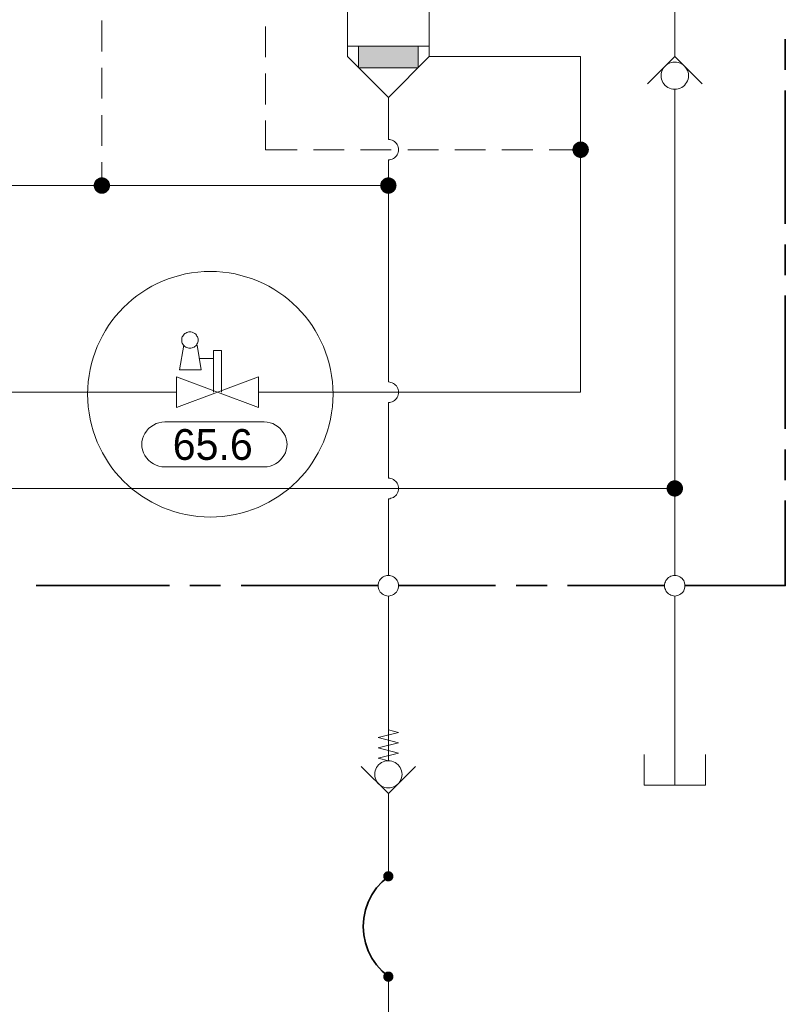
# Model space of a CAD drawing. Header units: millimetres. Extents: x 0 to 203, y 0 to 47.
# Tile 145 of 196: x 159.98 to 162.92, y 14.96 to 18.74. Entities that reach past the tile are written whole.
import ezdxf

# ---------------------------------------------------------------- set-up
doc = ezdxf.new("R2010")
doc.units = ezdxf.units.MM
for name, color, linetype in [('PDF_Geomertry', 7, 'Continuous'), ('PDF_Solid Fills', 7, 'Continuous'), ('PDF_Text', 7, 'Continuous')]:
    doc.layers.add(name, color=color, linetype=linetype)
doc.styles.add('PDF Arial', font='txt')

msp = doc.modelspace()

# ---------------------------------------------------------------- hatches: boundary and pattern name
at = {"layer": 'PDF_Solid Fills', "transparency": 33554559}
for points in [[(162.1388, 18.2451), (162.1096, 18.2576), (162.1115, 18.261)], [(162.1388, 18.2451), (162.1115, 18.261), (162.1138, 18.2646)], [(162.1388, 18.2451), (162.1138, 18.2646), (162.1165, 18.2674)], [(162.1388, 18.2451), (162.1165, 18.2674), (162.1199, 18.2701)], [(162.1388, 18.2451), (162.1199, 18.2701), (162.1235, 18.2721)], [(162.1388, 18.2451), (162.1235, 18.2721), (162.1268, 18.2743)], [(162.1388, 18.2451), (162.1268, 18.2743), (162.131, 18.2757)], [(162.1388, 18.2451), (162.131, 18.2757), (162.1346, 18.2763)], [(162.1388, 18.2451), (162.1346, 18.2763), (162.1388, 18.2771)], [(162.1388, 18.2451), (162.1388, 18.2771), (162.1429, 18.2763)], [(162.1388, 18.2451), (162.1429, 18.2763), (162.1471, 18.2757)], [(162.1388, 18.2451), (162.1471, 18.2757), (162.1513, 18.2743)], [(162.1388, 18.2451), (162.1513, 18.2743), (162.1546, 18.2721)], [(162.1388, 18.2451), (162.1546, 18.2721), (162.1582, 18.2701)], [(162.1388, 18.2451), (162.1582, 18.2701), (162.161, 18.2674)], [(162.1388, 18.2451), (162.161, 18.2674), (162.1638, 18.2646)], [(162.1388, 18.2451), (162.1638, 18.2646), (162.1657, 18.261)], [(162.1388, 18.2451), (162.1657, 18.261), (162.1679, 18.2576)], [(162.1388, 18.2451), (162.1074, 18.2493), (162.1088, 18.2535)], [(162.1388, 18.2451), (162.1074, 18.2451), (162.1074, 18.2493)], [(162.1388, 18.2451), (162.1074, 18.241), (162.1074, 18.2451)], [(162.1388, 18.2451), (162.1088, 18.2374), (162.1074, 18.241)], [(162.1388, 18.2451), (162.1088, 18.2535), (162.1096, 18.2576)], [(162.1388, 18.2451), (162.1096, 18.2332), (162.1088, 18.2374)], [(162.1388, 18.2451), (162.1115, 18.2299), (162.1096, 18.2332)], [(162.1388, 18.2451), (162.1138, 18.2262), (162.1115, 18.2299)], [(162.1388, 18.2451), (162.1165, 18.2229), (162.1138, 18.2262)], [(162.1388, 18.2451), (162.1199, 18.2201), (162.1165, 18.2229)], [(162.1388, 18.2451), (162.1235, 18.2179), (162.1199, 18.2201)], [(162.1388, 18.2451), (162.1268, 18.216), (162.1235, 18.2179)], [(162.1388, 18.2451), (162.131, 18.2151), (162.1268, 18.216)], [(162.1388, 18.2451), (162.1346, 18.2138), (162.131, 18.2151)], [(162.1388, 18.2451), (162.1388, 18.2138), (162.1346, 18.2138)], [(162.1388, 18.2451), (162.1679, 18.2576), (162.1693, 18.2535)], [(162.1388, 18.2451), (162.1693, 18.2535), (162.1699, 18.2493)], [(162.1388, 18.2451), (162.1699, 18.2493), (162.1707, 18.2451)], [(162.1388, 18.2451), (162.1429, 18.2138), (162.1388, 18.2138)], [(162.1388, 18.2451), (162.1471, 18.2151), (162.1429, 18.2138)], [(162.1388, 18.2451), (162.1513, 18.216), (162.1471, 18.2151)], [(162.1388, 18.2451), (162.1546, 18.2179), (162.1513, 18.216)], [(162.1388, 18.2451), (162.1582, 18.2201), (162.1546, 18.2179)], [(162.1388, 18.2451), (162.161, 18.2229), (162.1582, 18.2201)], [(162.1388, 18.2451), (162.1638, 18.2262), (162.161, 18.2229)], [(162.1388, 18.2451), (162.1657, 18.2299), (162.1638, 18.2262)], [(162.1388, 18.2451), (162.1679, 18.2332), (162.1657, 18.2299)], [(162.1388, 18.2451), (162.1693, 18.2374), (162.1679, 18.2332)], [(162.1388, 18.2451), (162.1699, 18.241), (162.1693, 18.2374)], [(162.1388, 18.2451), (162.1707, 18.2451), (162.1699, 18.241)], [(160.2999, 18.1076), (160.2685, 18.1118), (160.2699, 18.116)], [(160.2999, 18.1076), (160.2685, 18.1076), (160.2685, 18.1118)], [(160.2999, 18.1076), (160.2685, 18.1035), (160.2685, 18.1076)], [(160.2999, 18.1076), (160.2699, 18.0999), (160.2685, 18.1035)], [(160.2999, 18.1076), (160.2699, 18.116), (160.2713, 18.1201)], [(160.2999, 18.1076), (160.2713, 18.0957), (160.2699, 18.0999)], [(160.2999, 18.1076), (160.2713, 18.1201), (160.2727, 18.1235)], [(160.2999, 18.1076), (160.2727, 18.0924), (160.2713, 18.0957)], [(160.2999, 18.1076), (160.2727, 18.1235), (160.2749, 18.1271)], [(160.2999, 18.1076), (160.2749, 18.0888), (160.2727, 18.0924)], [(160.2999, 18.1076), (160.2749, 18.1271), (160.2777, 18.1299)], [(160.2999, 18.1076), (160.2777, 18.0854), (160.2749, 18.0888)], [(160.2999, 18.1076), (160.2777, 18.1299), (160.281, 18.1326)], [(160.2999, 18.1076), (160.281, 18.0826), (160.2777, 18.0854)], [(160.2999, 18.1076), (160.281, 18.1326), (160.2846, 18.1346)], [(160.2999, 18.1076), (160.2846, 18.0804), (160.281, 18.0826)], [(160.2999, 18.1076), (160.2846, 18.1346), (160.2879, 18.1368)], [(160.2999, 18.1076), (160.2879, 18.0785), (160.2846, 18.0804)], [(160.2999, 18.1076), (160.2879, 18.1368), (160.2921, 18.1382)], [(160.2999, 18.1076), (160.2921, 18.0771), (160.2879, 18.0785)], [(160.2999, 18.1076), (160.2921, 18.1382), (160.2957, 18.1388)], [(160.2999, 18.1076), (160.2957, 18.0763), (160.2921, 18.0771)], [(160.2999, 18.1076), (160.2957, 18.1388), (160.2999, 18.1388)], [(160.2999, 18.1076), (160.2999, 18.0763), (160.2957, 18.0763)], [(160.2999, 18.1076), (160.304, 18.1388), (160.3082, 18.1382)], [(160.2999, 18.1076), (160.2999, 18.1388), (160.304, 18.1388)], [(160.2999, 18.1076), (160.3082, 18.1382), (160.3124, 18.1368)], [(160.2999, 18.1076), (160.3124, 18.1368), (160.3157, 18.1346)], [(160.2999, 18.1076), (160.3157, 18.1346), (160.3193, 18.1326)], [(160.2999, 18.1076), (160.3193, 18.1326), (160.3221, 18.1299)], [(160.2999, 18.1076), (160.3221, 18.1299), (160.3249, 18.1271)], [(160.2999, 18.1076), (160.3249, 18.1271), (160.3277, 18.1235)], [(160.2999, 18.1076), (160.3277, 18.1235), (160.329, 18.1201)], [(160.2999, 18.1076), (160.329, 18.1201), (160.3304, 18.116)], [(160.2999, 18.1076), (160.3304, 18.116), (160.331, 18.1118)], [(160.2999, 18.1076), (160.331, 18.1118), (160.3318, 18.1076)], [(160.2999, 18.1076), (160.304, 18.0763), (160.2999, 18.0763)], [(160.2999, 18.1076), (160.3082, 18.0771), (160.304, 18.0763)], [(160.2999, 18.1076), (160.3124, 18.0785), (160.3082, 18.0771)], [(160.2999, 18.1076), (160.3157, 18.0804), (160.3124, 18.0785)], [(160.2999, 18.1076), (160.3193, 18.0826), (160.3157, 18.0804)], [(160.2999, 18.1076), (160.3221, 18.0854), (160.3193, 18.0826)], [(160.2999, 18.1076), (160.3249, 18.0888), (160.3221, 18.0854)], [(160.2999, 18.1076), (160.3277, 18.0924), (160.3249, 18.0888)], [(160.2999, 18.1076), (160.329, 18.0957), (160.3277, 18.0924)], [(160.2999, 18.1076), (160.3304, 18.0999), (160.329, 18.0957)], [(160.2999, 18.1076), (160.331, 18.1035), (160.3304, 18.0999)], [(160.2999, 18.1076), (160.3318, 18.1076), (160.331, 18.1035)], [(161.4004, 18.1076), (161.3685, 18.1076), (161.3693, 18.1118)], [(161.4004, 18.1076), (161.3693, 18.1035), (161.3685, 18.1076)], [(161.4004, 18.1076), (161.3693, 18.1118), (161.3699, 18.116)], [(161.4004, 18.1076), (161.3699, 18.0999), (161.3693, 18.1035)], [(161.4004, 18.1076), (161.3699, 18.116), (161.3713, 18.1201)], [(161.4004, 18.1076), (161.3713, 18.0957), (161.3699, 18.0999)], [(161.4004, 18.1076), (161.3713, 18.1201), (161.3727, 18.1235)], [(161.4004, 18.1076), (161.3727, 18.0924), (161.3713, 18.0957)], [(161.4004, 18.1076), (161.3727, 18.1235), (161.3754, 18.1271)], [(161.4004, 18.1076), (161.3754, 18.0888), (161.3727, 18.0924)], [(161.4004, 18.1076), (161.3754, 18.1271), (161.3782, 18.1299)], [(161.4004, 18.1076), (161.3782, 18.0854), (161.3754, 18.0888)], [(161.4004, 18.1076), (161.3782, 18.1299), (161.381, 18.1326)], [(161.4004, 18.1076), (161.381, 18.0826), (161.3782, 18.0854)], [(161.4004, 18.1076), (161.381, 18.1326), (161.3846, 18.1346)], [(161.4004, 18.1076), (161.3846, 18.0804), (161.381, 18.0826)], [(161.4004, 18.1076), (161.3846, 18.1346), (161.3879, 18.1368)], [(161.4004, 18.1076), (161.3879, 18.0785), (161.3846, 18.0804)], [(161.4004, 18.1076), (161.3879, 18.1368), (161.3921, 18.1382)], [(161.4004, 18.1076), (161.3921, 18.0771), (161.3879, 18.0785)], [(161.4004, 18.1076), (161.3921, 18.1382), (161.3963, 18.1388)], [(161.4004, 18.1076), (161.3963, 18.0763), (161.3921, 18.0771)], [(161.4004, 18.1076), (161.3963, 18.1388), (161.4004, 18.1388)], [(161.4004, 18.1076), (161.4004, 18.0763), (161.3963, 18.0763)], [(161.4004, 18.1076), (161.404, 18.1388), (161.4082, 18.1382)], [(161.4004, 18.1076), (161.4004, 18.1388), (161.404, 18.1388)], [(161.4004, 18.1076), (161.4082, 18.1382), (161.4124, 18.1368)], [(161.4004, 18.1076), (161.4124, 18.1368), (161.4157, 18.1346)], [(161.4004, 18.1076), (161.4157, 18.1346), (161.4193, 18.1326)], [(161.4004, 18.1076), (161.4193, 18.1326), (161.4227, 18.1299)], [(161.4004, 18.1076), (161.4227, 18.1299), (161.4249, 18.1271)], [(161.4004, 18.1076), (161.4249, 18.1271), (161.4277, 18.1235)], [(161.4004, 18.1076), (161.4277, 18.1235), (161.429, 18.1201)], [(161.4004, 18.1076), (161.429, 18.1201), (161.4304, 18.116)], [(161.4004, 18.1076), (161.4304, 18.116), (161.431, 18.1118)], [(161.4004, 18.1076), (161.431, 18.1118), (161.4318, 18.1076)], [(161.4004, 18.1076), (161.404, 18.0763), (161.4004, 18.0763)], [(161.4004, 18.1076), (161.4082, 18.0771), (161.404, 18.0763)], [(161.4004, 18.1076), (161.4124, 18.0785), (161.4082, 18.0771)], [(161.4004, 18.1076), (161.4157, 18.0804), (161.4124, 18.0785)], [(161.4004, 18.1076), (161.4193, 18.0826), (161.4157, 18.0804)], [(161.4004, 18.1076), (161.4227, 18.0854), (161.4193, 18.0826)], [(161.4004, 18.1076), (161.4249, 18.0888), (161.4227, 18.0854)], [(161.4004, 18.1076), (161.4277, 18.0924), (161.4249, 18.0888)], [(161.4004, 18.1076), (161.429, 18.0957), (161.4277, 18.0924)], [(161.4004, 18.1076), (161.4304, 18.0999), (161.429, 18.0957)], [(161.4004, 18.1076), (161.431, 18.1035), (161.4304, 18.0999)], [(161.4004, 18.1076), (161.4318, 18.1076), (161.431, 18.1035)], [(162.5004, 16.9443), (162.4846, 16.9721), (162.4879, 16.9735)], [(162.5004, 16.9443), (162.4879, 16.9735), (162.4921, 16.9749)], [(162.5004, 16.9443), (162.4921, 16.9749), (162.4963, 16.9757)], [(162.5004, 16.9443), (162.4963, 16.9757), (162.5004, 16.9762)], [(162.5004, 16.9443), (162.5004, 16.9762), (162.5046, 16.9757)], [(162.5004, 16.9443), (162.5046, 16.9757), (162.5088, 16.9749)], [(162.5004, 16.9443), (162.5088, 16.9749), (162.5124, 16.9735)], [(162.5004, 16.9443), (162.5124, 16.9735), (162.5157, 16.9721)], [(162.5004, 16.9443), (162.4693, 16.9485), (162.4699, 16.9526)], [(162.5004, 16.9443), (162.4693, 16.9443), (162.4693, 16.9485)], [(162.5004, 16.9443), (162.4693, 16.941), (162.4693, 16.9443)], [(162.5004, 16.9443), (162.4699, 16.9368), (162.4693, 16.941)], [(162.5004, 16.9443), (162.4699, 16.9526), (162.4713, 16.9568)], [(162.5004, 16.9443), (162.4713, 16.9326), (162.4699, 16.9368)], [(162.5004, 16.9443), (162.4713, 16.9568), (162.4735, 16.9604)], [(162.5004, 16.9443), (162.4735, 16.929), (162.4713, 16.9326)], [(162.5004, 16.9443), (162.4735, 16.9604), (162.4754, 16.9638)], [(162.5004, 16.9443), (162.4754, 16.9257), (162.4735, 16.929)], [(162.5004, 16.9443), (162.4754, 16.9638), (162.4782, 16.9665)], [(162.5004, 16.9443), (162.4782, 16.9221), (162.4754, 16.9257)], [(162.5004, 16.9443), (162.4782, 16.9665), (162.481, 16.9693)], [(162.5004, 16.9443), (162.481, 16.9201), (162.4782, 16.9221)], [(162.5004, 16.9443), (162.481, 16.9693), (162.4846, 16.9721)], [(162.5004, 16.9443), (162.4846, 16.9174), (162.481, 16.9201)], [(162.5004, 16.9443), (162.4879, 16.916), (162.4846, 16.9174)], [(162.5004, 16.9443), (162.4921, 16.9146), (162.4879, 16.916)], [(162.5004, 16.9443), (162.4963, 16.9137), (162.4921, 16.9146)], [(162.5004, 16.9443), (162.5004, 16.9132), (162.4963, 16.9137)], [(162.5004, 16.9443), (162.5157, 16.9721), (162.5193, 16.9693)], [(162.5004, 16.9443), (162.5193, 16.9693), (162.5227, 16.9665)], [(162.5004, 16.9443), (162.5227, 16.9665), (162.5254, 16.9638)], [(162.5004, 16.9443), (162.5254, 16.9638), (162.5277, 16.9604)], [(162.5004, 16.9443), (162.5277, 16.9604), (162.5296, 16.9568)], [(162.5004, 16.9443), (162.5296, 16.9568), (162.531, 16.9526)], [(162.5004, 16.9443), (162.531, 16.9526), (162.5318, 16.9485)], [(162.5004, 16.9443), (162.5318, 16.9485), (162.5318, 16.9443)], [(162.5004, 16.9443), (162.5046, 16.9137), (162.5004, 16.9132)], [(162.5004, 16.9443), (162.5088, 16.9146), (162.5046, 16.9137)], [(162.5004, 16.9443), (162.5124, 16.916), (162.5088, 16.9146)], [(162.5004, 16.9443), (162.5157, 16.9174), (162.5124, 16.916)], [(162.5004, 16.9443), (162.5193, 16.9201), (162.5157, 16.9174)], [(162.5004, 16.9443), (162.5227, 16.9221), (162.5193, 16.9201)], [(162.5004, 16.9443), (162.5254, 16.9257), (162.5227, 16.9221)], [(162.5004, 16.9443), (162.5277, 16.929), (162.5254, 16.9257)], [(162.5004, 16.9443), (162.5296, 16.9326), (162.5277, 16.929)], [(162.5004, 16.9443), (162.531, 16.9368), (162.5296, 16.9326)], [(162.5004, 16.9443), (162.5318, 16.941), (162.531, 16.9368)], [(162.5004, 16.9443), (162.5318, 16.9443), (162.5318, 16.941)], [(161.4004, 15.4554), (161.381, 15.4604), (161.3818, 15.4632)], [(161.4004, 15.4554), (161.3818, 15.4632), (161.3832, 15.4651)], [(161.4004, 15.4554), (161.3832, 15.4651), (161.3846, 15.4674)], [(161.4004, 15.4554), (161.3846, 15.4674), (161.3865, 15.4693)], [(161.4004, 15.4554), (161.3865, 15.4693), (161.3879, 15.4707)], [(161.4004, 15.4554), (161.3879, 15.4707), (161.3902, 15.4729)], [(161.4004, 15.4554), (161.3902, 15.4729), (161.3929, 15.4735)], [(161.4004, 15.4554), (161.3929, 15.4735), (161.3949, 15.4743)], [(161.4004, 15.4554), (161.3949, 15.4743), (161.3977, 15.4749)], [(161.4004, 15.4554), (161.3977, 15.4749), (161.4004, 15.4749)], [(161.4004, 15.4554), (161.4027, 15.4749), (161.4054, 15.4743)], [(161.4004, 15.4554), (161.4004, 15.4749), (161.4027, 15.4749)], [(161.4004, 15.4554), (161.4054, 15.4743), (161.4074, 15.4735)], [(161.4004, 15.4554), (161.4074, 15.4735), (161.4102, 15.4729)], [(161.4004, 15.4554), (161.4102, 15.4729), (161.4124, 15.4707)], [(161.4004, 15.4554), (161.4124, 15.4707), (161.4143, 15.4693)], [(161.4004, 15.4554), (161.4143, 15.4693), (161.4157, 15.4674)], [(161.4004, 15.4554), (161.4157, 15.4674), (161.4171, 15.4651)], [(161.4004, 15.4554), (161.4171, 15.4651), (161.4185, 15.4632)], [(161.4004, 15.4554), (161.4185, 15.4632), (161.4193, 15.4604)], [(161.4004, 15.4554), (161.3804, 15.4554), (161.381, 15.4582)], [(161.4004, 15.4554), (161.381, 15.4526), (161.3804, 15.4554)], [(161.4004, 15.4554), (161.381, 15.4582), (161.381, 15.4604)], [(161.4004, 15.4554), (161.381, 15.4507), (161.381, 15.4526)], [(161.4004, 15.4554), (161.3818, 15.4479), (161.381, 15.4507)], [(161.4004, 15.4554), (161.3832, 15.4457), (161.3818, 15.4479)], [(161.4004, 15.4554), (161.3846, 15.4438), (161.3832, 15.4457)], [(161.4004, 15.4554), (161.3865, 15.4415), (161.3846, 15.4438)], [(161.4004, 15.4554), (161.3879, 15.4401), (161.3865, 15.4415)], [(161.4004, 15.4554), (161.3902, 15.4388), (161.3879, 15.4401)], [(161.4004, 15.4554), (161.3929, 15.4374), (161.3902, 15.4388)], [(161.4004, 15.4554), (161.3949, 15.4368), (161.3929, 15.4374)], [(161.4004, 15.4554), (161.3977, 15.436), (161.3949, 15.4368)], [(161.4004, 15.4554), (161.4004, 15.436), (161.3977, 15.436)], [(161.4004, 15.4554), (161.4193, 15.4604), (161.4199, 15.4582)], [(161.4004, 15.4554), (161.4199, 15.4582), (161.4199, 15.4554)], [(161.4004, 15.4554), (161.4027, 15.436), (161.4004, 15.436)], [(161.4004, 15.4554), (161.4054, 15.4368), (161.4027, 15.436)], [(161.4004, 15.4554), (161.4074, 15.4374), (161.4054, 15.4368)], [(161.4004, 15.4554), (161.4102, 15.4388), (161.4074, 15.4374)], [(161.4004, 15.4554), (161.4124, 15.4401), (161.4102, 15.4388)], [(161.4004, 15.4554), (161.4143, 15.4415), (161.4124, 15.4401)], [(161.4004, 15.4554), (161.4157, 15.4438), (161.4143, 15.4415)], [(161.4004, 15.4554), (161.4171, 15.4457), (161.4157, 15.4438)], [(161.4004, 15.4554), (161.4185, 15.4479), (161.4171, 15.4457)], [(161.4004, 15.4554), (161.4193, 15.4507), (161.4185, 15.4479)], [(161.4004, 15.4554), (161.4199, 15.4526), (161.4193, 15.4507)], [(161.4004, 15.4554), (161.4199, 15.4554), (161.4199, 15.4526)], [(161.4004, 15.0707), (161.3846, 15.0826), (161.3865, 15.0846)], [(161.4004, 15.0707), (161.3865, 15.0846), (161.3879, 15.086)], [(161.4004, 15.0707), (161.3879, 15.086), (161.3902, 15.0874)], [(161.4004, 15.0707), (161.3902, 15.0874), (161.3929, 15.0888)], [(161.4004, 15.0707), (161.3929, 15.0888), (161.3949, 15.0896)], [(161.4004, 15.0707), (161.3949, 15.0896), (161.3977, 15.0901)], [(161.4004, 15.0707), (161.3977, 15.0901), (161.4004, 15.0901)], [(161.4004, 15.0707), (161.4027, 15.0901), (161.4054, 15.0896)], [(161.4004, 15.0707), (161.4004, 15.0901), (161.4027, 15.0901)], [(161.4004, 15.0707), (161.4054, 15.0896), (161.4074, 15.0888)], [(161.4004, 15.0707), (161.4074, 15.0888), (161.4102, 15.0874)], [(161.4004, 15.0707), (161.4102, 15.0874), (161.4124, 15.086)], [(161.4004, 15.0707), (161.4124, 15.086), (161.4143, 15.0846)], [(161.4004, 15.0707), (161.4143, 15.0846), (161.4157, 15.0826)], [(161.4004, 15.0707), (161.3804, 15.0707), (161.381, 15.0729)], [(161.4004, 15.0707), (161.381, 15.0679), (161.3804, 15.0707)], [(161.4004, 15.0707), (161.381, 15.0757), (161.3818, 15.0776)], [(161.4004, 15.0707), (161.381, 15.0729), (161.381, 15.0757)], [(161.4004, 15.0707), (161.381, 15.0651), (161.381, 15.0679)], [(161.4004, 15.0707), (161.3818, 15.0632), (161.381, 15.0651)], [(161.4004, 15.0707), (161.3818, 15.0776), (161.3832, 15.0804)], [(161.4004, 15.0707), (161.3832, 15.0604), (161.3818, 15.0632)], [(161.4004, 15.0707), (161.3832, 15.0804), (161.3846, 15.0826)], [(161.4004, 15.0707), (161.3846, 15.0582), (161.3832, 15.0604)], [(161.4004, 15.0707), (161.3865, 15.0568), (161.3846, 15.0582)], [(161.4004, 15.0707), (161.3879, 15.0549), (161.3865, 15.0568)], [(161.4004, 15.0707), (161.3902, 15.0535), (161.3879, 15.0549)], [(161.4004, 15.0707), (161.3929, 15.0521), (161.3902, 15.0535)], [(161.4004, 15.0707), (161.3949, 15.0513), (161.3929, 15.0521)], [(161.4004, 15.0707), (161.3977, 15.0513), (161.3949, 15.0513)], [(161.4004, 15.0707), (161.4004, 15.0507), (161.3977, 15.0513)], [(161.4004, 15.0707), (161.4157, 15.0826), (161.4171, 15.0804)], [(161.4004, 15.0707), (161.4171, 15.0804), (161.4185, 15.0776)], [(161.4004, 15.0707), (161.4185, 15.0776), (161.4193, 15.0757)], [(161.4004, 15.0707), (161.4193, 15.0757), (161.4199, 15.0729)], [(161.4004, 15.0707), (161.4199, 15.0729), (161.4199, 15.0707)], [(161.4004, 15.0707), (161.4027, 15.0513), (161.4004, 15.0507)], [(161.4004, 15.0707), (161.4054, 15.0513), (161.4027, 15.0513)], [(161.4004, 15.0707), (161.4074, 15.0521), (161.4054, 15.0513)], [(161.4004, 15.0707), (161.4102, 15.0535), (161.4074, 15.0521)], [(161.4004, 15.0707), (161.4124, 15.0549), (161.4102, 15.0535)], [(161.4004, 15.0707), (161.4143, 15.0568), (161.4124, 15.0549)], [(161.4004, 15.0707), (161.4157, 15.0582), (161.4143, 15.0568)], [(161.4004, 15.0707), (161.4171, 15.0604), (161.4157, 15.0582)], [(161.4004, 15.0707), (161.4185, 15.0632), (161.4171, 15.0604)], [(161.4004, 15.0707), (161.4193, 15.0651), (161.4185, 15.0632)], [(161.4004, 15.0707), (161.4199, 15.0679), (161.4193, 15.0651)], [(161.4004, 15.0707), (161.4199, 15.0707), (161.4199, 15.0679)]]:
    msp.add_hatch(color=256, dxfattribs=at).paths.add_polyline_path(points)

# ---------------------------------------------------------------- linework, layer by layer
at = {"layer": 'PDF_Geomertry', "lineweight": 15}
for points in [[(162.5004, 19.1688), (162.5004, 19.0743), (162.5004, 18.634), (162.5004, 18.6035)], [(161.4004, 18.4457), (161.2429, 18.6026), (161.2429, 19.0743), (161.5574, 19.0743), (161.5574, 18.6026), (162.1388, 18.6026), (162.1388, 18.2451), (162.1388, 17.3138), (160.9013, 17.3138)], [(160.2999, 18.741), (160.2999, 18.6229)], [(160.929, 18.7188), (160.929, 18.6007)], [(161.2429, 18.6424), (161.5574, 18.6424)], [(161.286, 18.6424), (161.286, 18.5596), (161.5143, 18.5596), (161.5143, 18.6424)], [(161.4004, 18.2846), (161.4004, 18.4457), (161.5574, 18.6026)], [(162.3957, 18.4985), (162.5004, 18.6035), (162.6054, 18.4985)], [(160.2999, 18.5596), (160.2999, 18.4415)], [(160.929, 18.5374), (160.929, 18.4193)], [(162.5004, 18.4771), (162.5004, 16.9443)], [(160.2999, 18.3785), (160.2999, 18.2604)], [(160.929, 18.3568), (160.929, 18.2451), (161.0499, 18.2451)], [(161.4004, 17.3535), (161.4004, 18.1076), (161.4004, 18.2062), (161.4054, 18.2062), (161.4102, 18.2076), (161.4152, 18.209), (161.4199, 18.211), (161.424, 18.2138), (161.4282, 18.2174), (161.431, 18.2215), (161.4346, 18.2257), (161.4365, 18.2304), (161.4379, 18.2354), (161.4393, 18.2401), (161.4393, 18.2451), (161.4393, 18.2507), (161.4379, 18.2554), (161.4365, 18.2604), (161.4346, 18.2651), (161.431, 18.2693), (161.4282, 18.2729), (161.424, 18.2763), (161.4199, 18.279), (161.4152, 18.2818), (161.4102, 18.2832), (161.4054, 18.284), (161.4004, 18.2846), (161.4054, 18.284), (161.4102, 18.2832), (161.4152, 18.2818), (161.4199, 18.279), (161.424, 18.2763), (161.4282, 18.2729), (161.431, 18.2693), (161.4346, 18.2651), (161.4365, 18.2604), (161.4379, 18.2554), (161.4393, 18.2507), (161.4393, 18.2451), (161.4393, 18.2401), (161.4379, 18.2354), (161.4365, 18.2304), (161.4346, 18.2257), (161.431, 18.2215), (161.4282, 18.2174), (161.424, 18.2138), (161.4199, 18.211), (161.4152, 18.209), (161.4102, 18.2076), (161.4054, 18.2062), (161.4004, 18.2062)], [(161.1124, 18.2451), (161.2304, 18.2451)], [(161.2935, 18.2451), (161.4115, 18.2451)], [(161.4749, 18.2451), (161.5929, 18.2451)], [(161.656, 18.2451), (161.774, 18.2451)], [(161.8365, 18.2451), (161.9554, 18.2451)], [(162.0179, 18.2451), (162.1388, 18.2451)], [(158.7596, 18.1979), (158.7596, 18.1076), (160.2999, 18.1076)], [(160.2999, 18.1971), (160.2999, 18.1076), (161.4004, 18.1076)], [(161.4004, 16.984), (161.4004, 17.2749), (161.4054, 17.2749), (161.4102, 17.2763), (161.4152, 17.2776), (161.4199, 17.2799), (161.424, 17.2826), (161.4282, 17.286), (161.431, 17.2901), (161.4346, 17.2943), (161.4365, 17.2993), (161.4379, 17.304), (161.4393, 17.309), (161.4393, 17.3138), (161.4393, 17.3193), (161.4379, 17.3243), (161.4365, 17.329), (161.4346, 17.334), (161.431, 17.3382), (161.4282, 17.3415), (161.424, 17.3451), (161.4199, 17.3479), (161.4152, 17.3507), (161.4102, 17.3521), (161.4054, 17.3526), (161.4004, 17.3535), (161.4054, 17.3526), (161.4102, 17.3521), (161.4152, 17.3507), (161.4199, 17.3479), (161.424, 17.3451), (161.4282, 17.3415), (161.431, 17.3382), (161.4346, 17.334), (161.4365, 17.329), (161.4379, 17.3243), (161.4393, 17.3193), (161.4393, 17.3138), (161.4393, 17.309), (161.4379, 17.304), (161.4365, 17.2993), (161.4346, 17.2943), (161.431, 17.2901), (161.4282, 17.286), (161.424, 17.2826), (161.4199, 17.2799), (161.4152, 17.2776), (161.4102, 17.2763), (161.4054, 17.2749), (161.4004, 17.2749)], [(160.5865, 17.3138), (157.1685, 17.3138)], [(150.1902, 17.2749), (150.1902, 16.9443), (153.8527, 16.9443), (156.4929, 16.9443), (159.8602, 16.9443), (162.5004, 16.9443), (162.5004, 16.611)], [(161.4004, 16.611), (161.4004, 16.9054), (161.4054, 16.9054), (161.4102, 16.9068), (161.4152, 16.9082), (161.4199, 16.9104), (161.424, 16.9137), (161.4282, 16.9165), (161.431, 16.9207), (161.4346, 16.9249), (161.4365, 16.9299), (161.4379, 16.9346), (161.4393, 16.9396), (161.4393, 16.9443), (161.4393, 16.9499), (161.4379, 16.9549), (161.4365, 16.9596), (161.4346, 16.9646), (161.431, 16.9688), (161.4282, 16.9721), (161.424, 16.9757), (161.4199, 16.9785), (161.4152, 16.9813), (161.4102, 16.9826), (161.4054, 16.984), (161.4004, 16.984), (161.4054, 16.984), (161.4102, 16.9826), (161.4152, 16.9813), (161.4199, 16.9785), (161.424, 16.9757), (161.4282, 16.9721), (161.431, 16.9688), (161.4346, 16.9646), (161.4365, 16.9596), (161.4379, 16.9549), (161.4393, 16.9499), (161.4393, 16.9443), (161.4393, 16.9396), (161.4379, 16.9346), (161.4365, 16.9299), (161.4346, 16.9249), (161.431, 16.9207), (161.4282, 16.9165), (161.424, 16.9137), (161.4199, 16.9104), (161.4152, 16.9082), (161.4102, 16.9068), (161.4054, 16.9054), (161.4004, 16.9054)], [(161.4004, 16.5318), (161.4004, 15.8993), (161.361, 15.9096), (161.4393, 15.929), (161.361, 15.9485), (161.4393, 15.9679), (161.361, 15.9882), (161.4393, 16.0076), (161.4004, 16.0174)], [(162.5004, 15.8054), (162.5004, 15.9785), (162.5004, 16.5318)], [(162.3824, 15.9229), (162.3824, 15.8054), (162.6185, 15.8054), (162.6185, 15.9229)], [(161.5046, 15.8776), (161.4004, 15.7729), (161.2957, 15.8776)], [(161.4004, 15.7729), (161.4004, 15.7424), (161.4004, 15.4554)], [(161.4004, 13.3457), (161.4004, 15.0707)]]:
    msp.add_lwpolyline(points, dxfattribs=at)
at = {"layer": 'PDF_Geomertry', "lineweight": 35}
for points in [[(162.9249, 18.5513), (162.9249, 18.6693)], [(162.9249, 17.9604), (162.9249, 18.4721)], [(162.9249, 17.7638), (162.9249, 17.8818)], [(162.9249, 17.1735), (162.9249, 17.6854)], [(162.9249, 16.9762), (162.9249, 17.0943)], [(162.5393, 16.5715), (162.9249, 16.5715), (162.9249, 16.8979)], [(160.0477, 16.5715), (160.5596, 16.5715)], [(160.6379, 16.5715), (160.756, 16.5715)], [(160.8352, 16.5715), (161.361, 16.5715)], [(161.4393, 16.5715), (161.8124, 16.5715)], [(161.8915, 16.5715), (162.0096, 16.5715)], [(162.0879, 16.5715), (162.461, 16.5715)], [(161.4004, 15.4554), (161.3763, 15.4346), (161.3546, 15.411), (161.3365, 15.3846), (161.3227, 15.3563), (161.3124, 15.3263), (161.306, 15.2951), (161.304, 15.2632), (161.306, 15.2313), (161.3124, 15.1999), (161.3227, 15.1701), (161.3365, 15.1415), (161.3546, 15.1151), (161.3763, 15.091), (161.4004, 15.0707)]]:
    msp.add_lwpolyline(points, dxfattribs=at)
at = {"layer": 'PDF_Geomertry', "lineweight": 15}
for points in [[(162.5527, 18.5299), (162.5527, 18.536), (162.5513, 18.5429), (162.549, 18.5493), (162.5457, 18.5554), (162.5421, 18.561), (162.5374, 18.5665), (162.5324, 18.5707), (162.5268, 18.5749), (162.5207, 18.5776), (162.5138, 18.5799), (162.5074, 18.5813), (162.5004, 18.5818), (162.4935, 18.5813), (162.4865, 18.5799), (162.4804, 18.5776), (162.474, 18.5749), (162.4685, 18.5707), (162.4629, 18.5665), (162.4588, 18.561), (162.4546, 18.5554), (162.4518, 18.5493), (162.4499, 18.5429), (162.4485, 18.536), (162.4477, 18.5299), (162.4485, 18.5229), (162.4499, 18.516), (162.4518, 18.5096), (162.4546, 18.5035), (162.4588, 18.4979), (162.4629, 18.4924), (162.4685, 18.4882), (162.474, 18.484), (162.4804, 18.4813), (162.4865, 18.479), (162.4935, 18.4776), (162.5004, 18.4771), (162.5074, 18.4776), (162.5138, 18.479), (162.5207, 18.4813), (162.5268, 18.484), (162.5324, 18.4882), (162.5374, 18.4924), (162.5421, 18.4979), (162.5457, 18.5035), (162.549, 18.5096), (162.5513, 18.516), (162.5527, 18.5229), (162.5527, 18.5299)], [(160.9227, 17.1999), (160.9346, 17.1993), (160.9457, 17.1971), (160.9568, 17.1938), (160.9671, 17.1882), (160.9768, 17.1818), (160.9852, 17.1743), (160.9929, 17.1651), (160.999, 17.1563), (161.0046, 17.1457), (161.0082, 17.1346), (161.0102, 17.1235), (161.011, 17.1118), (161.011, 17.116), (161.0102, 17.104), (161.0082, 17.0929), (161.0046, 17.0818), (160.999, 17.0715), (160.9929, 17.0618), (160.9852, 17.0535), (160.9768, 17.0457), (160.9671, 17.0387), (160.9568, 17.034), (160.9457, 17.0304), (160.9346, 17.0276), (160.9227, 17.0271), (160.5415, 17.0271), (160.5304, 17.0276), (160.5185, 17.0304), (160.5082, 17.034), (160.4977, 17.0387), (160.4879, 17.0457), (160.479, 17.0535), (160.4713, 17.0618), (160.4652, 17.0715), (160.4602, 17.0818), (160.456, 17.0929), (160.454, 17.104), (160.4532, 17.116), (160.4532, 17.1118), (160.454, 17.1235), (160.456, 17.1346), (160.4602, 17.1457), (160.4652, 17.1563), (160.4713, 17.1651), (160.479, 17.1743), (160.4879, 17.1818), (160.4977, 17.1882), (160.5082, 17.1938), (160.5185, 17.1971), (160.5304, 17.1993), (160.5415, 17.1999), (160.9227, 17.1999)], [(161.4393, 16.5715), (161.4393, 16.5763), (161.4379, 16.5818), (161.4365, 16.5868), (161.4346, 16.591), (161.431, 16.5951), (161.4282, 16.5993), (161.424, 16.6026), (161.4199, 16.6054), (161.4152, 16.6076), (161.4102, 16.6096), (161.4054, 16.6104), (161.4004, 16.611), (161.3949, 16.6104), (161.3902, 16.6096), (161.3852, 16.6076), (161.3804, 16.6054), (161.3763, 16.6026), (161.3727, 16.5993), (161.3693, 16.5951), (161.3665, 16.591), (161.3638, 16.5868), (161.3624, 16.5818), (161.361, 16.5763), (161.361, 16.5715), (161.361, 16.5665), (161.3624, 16.561), (161.3638, 16.5563), (161.3665, 16.5521), (161.3693, 16.5471), (161.3727, 16.5438), (161.3763, 16.5401), (161.3804, 16.5374), (161.3852, 16.5354), (161.3902, 16.5332), (161.3949, 16.5326), (161.4004, 16.5318), (161.4054, 16.5326), (161.4102, 16.5332), (161.4152, 16.5354), (161.4199, 16.5374), (161.424, 16.5401), (161.4282, 16.5438), (161.431, 16.5471), (161.4346, 16.5521), (161.4365, 16.5563), (161.4379, 16.561), (161.4393, 16.5665), (161.4393, 16.5715)], [(162.5393, 16.5715), (162.5393, 16.5763), (162.5379, 16.5818), (162.5365, 16.5868), (162.5346, 16.591), (162.5318, 16.5951), (162.5282, 16.5993), (162.524, 16.6026), (162.5199, 16.6054), (162.5152, 16.6076), (162.5102, 16.6096), (162.5054, 16.6104), (162.5004, 16.611), (162.4949, 16.6104), (162.4902, 16.6096), (162.4852, 16.6076), (162.481, 16.6054), (162.4763, 16.6026), (162.4727, 16.5993), (162.4693, 16.5951), (162.4665, 16.591), (162.4643, 16.5868), (162.4624, 16.5818), (162.4615, 16.5763), (162.461, 16.5715), (162.4615, 16.5665), (162.4624, 16.561), (162.4643, 16.5563), (162.4665, 16.5521), (162.4693, 16.5471), (162.4727, 16.5438), (162.4763, 16.5401), (162.481, 16.5374), (162.4852, 16.5354), (162.4902, 16.5332), (162.4949, 16.5326), (162.5004, 16.5318), (162.5054, 16.5326), (162.5102, 16.5332), (162.5152, 16.5354), (162.5199, 16.5374), (162.524, 16.5401), (162.5282, 16.5438), (162.5318, 16.5471), (162.5346, 16.5521), (162.5365, 16.5563), (162.5379, 16.561), (162.5393, 16.5665), (162.5393, 16.5715)], [(161.4527, 15.8471), (161.4518, 15.854), (161.4504, 15.8604), (161.4485, 15.8674), (161.4457, 15.8735), (161.4415, 15.879), (161.4374, 15.884), (161.4318, 15.8888), (161.4263, 15.8924), (161.4199, 15.8957), (161.4138, 15.8979), (161.4068, 15.8993), (161.4004, 15.8993), (161.3935, 15.8993), (161.3865, 15.8979), (161.3804, 15.8957), (161.374, 15.8924), (161.3685, 15.8888), (161.3629, 15.884), (161.3588, 15.879), (161.3546, 15.8735), (161.3518, 15.8674), (161.3499, 15.8604), (161.3485, 15.854), (161.3477, 15.8471), (161.3485, 15.8401), (161.3499, 15.8332), (161.3518, 15.8271), (161.3546, 15.8207), (161.3588, 15.8151), (161.3629, 15.8104), (161.3685, 15.8054), (161.374, 15.8021), (161.3804, 15.7985), (161.3865, 15.7965), (161.3935, 15.7951), (161.4004, 15.7951), (161.4068, 15.7951), (161.4138, 15.7965), (161.4199, 15.7985), (161.4263, 15.8021), (161.4318, 15.8054), (161.4374, 15.8104), (161.4415, 15.8151), (161.4457, 15.8207), (161.4485, 15.8271), (161.4504, 15.8332), (161.4518, 15.8401), (161.4527, 15.8471)]]:
    msp.add_lwpolyline(points, close=True, dxfattribs=at)
at = {"layer": 'PDF_Geomertry', "lineweight": 0}
for points in [[(162.1235, 18.2451), (162.1235, 18.2429), (162.1235, 18.241), (162.124, 18.2396), (162.1254, 18.2374), (162.1263, 18.2354), (162.1277, 18.234), (162.1296, 18.2326), (162.131, 18.2318), (162.1332, 18.2304), (162.1346, 18.2299), (162.1365, 18.2299), (162.1388, 18.2299), (162.1407, 18.2299), (162.1429, 18.2299), (162.1449, 18.2304), (162.1471, 18.2318), (162.1485, 18.2326), (162.1499, 18.234), (162.1513, 18.2354), (162.1527, 18.2374), (162.1532, 18.2396), (162.154, 18.241), (162.1546, 18.2429), (162.1546, 18.2451), (162.1546, 18.2471), (162.154, 18.2493), (162.1532, 18.2513), (162.1527, 18.2535), (162.1513, 18.2549), (162.1499, 18.2563), (162.1485, 18.2576), (162.1471, 18.259), (162.1449, 18.2596), (162.1429, 18.2604), (162.1407, 18.261), (162.1388, 18.261), (162.1365, 18.261), (162.1346, 18.2604), (162.1332, 18.2596), (162.131, 18.259), (162.1296, 18.2576), (162.1277, 18.2563), (162.1263, 18.2549), (162.1254, 18.2535), (162.124, 18.2513), (162.1235, 18.2493), (162.1235, 18.2471), (162.1235, 18.2451)], [(160.2846, 18.1076), (160.2846, 18.1054), (160.2846, 18.1035), (160.2852, 18.1021), (160.2865, 18.0999), (160.2874, 18.0979), (160.2888, 18.0965), (160.2907, 18.0951), (160.2921, 18.0943), (160.2943, 18.0929), (160.2957, 18.0924), (160.2977, 18.0924), (160.2999, 18.0924), (160.3018, 18.0924), (160.304, 18.0924), (160.306, 18.0929), (160.3082, 18.0943), (160.3096, 18.0951), (160.311, 18.0965), (160.3124, 18.0979), (160.3138, 18.0999), (160.3143, 18.1021), (160.3152, 18.1035), (160.3157, 18.1054), (160.3157, 18.1076), (160.3157, 18.1096), (160.3152, 18.1118), (160.3143, 18.1138), (160.3138, 18.116), (160.3124, 18.1174), (160.311, 18.1188), (160.3096, 18.1201), (160.3082, 18.1215), (160.306, 18.1221), (160.304, 18.1229), (160.3018, 18.1235), (160.2999, 18.1235), (160.2977, 18.1235), (160.2957, 18.1229), (160.2943, 18.1221), (160.2921, 18.1215), (160.2907, 18.1201), (160.2888, 18.1188), (160.2874, 18.1174), (160.2865, 18.116), (160.2852, 18.1138), (160.2846, 18.1118), (160.2846, 18.1096), (160.2846, 18.1076)], [(161.3846, 18.1076), (161.3846, 18.1054), (161.3852, 18.1035), (161.386, 18.1021), (161.3865, 18.0999), (161.3879, 18.0979), (161.3893, 18.0965), (161.3907, 18.0951), (161.3921, 18.0943), (161.3943, 18.0929), (161.3963, 18.0924), (161.3985, 18.0924), (161.4004, 18.0924), (161.4027, 18.0924), (161.404, 18.0924), (161.406, 18.0929), (161.4082, 18.0943), (161.4096, 18.0951), (161.4115, 18.0965), (161.4129, 18.0979), (161.4138, 18.0999), (161.4143, 18.1021), (161.4152, 18.1035), (161.4157, 18.1054), (161.4157, 18.1076), (161.4157, 18.1096), (161.4152, 18.1118), (161.4143, 18.1138), (161.4138, 18.116), (161.4129, 18.1174), (161.4115, 18.1188), (161.4096, 18.1201), (161.4082, 18.1215), (161.406, 18.1221), (161.404, 18.1229), (161.4027, 18.1235), (161.4004, 18.1235), (161.3985, 18.1235), (161.3963, 18.1229), (161.3943, 18.1221), (161.3921, 18.1215), (161.3907, 18.1201), (161.3893, 18.1188), (161.3879, 18.1174), (161.3865, 18.116), (161.386, 18.1138), (161.3852, 18.1118), (161.3846, 18.1096), (161.3846, 18.1076)], [(162.4846, 16.9443), (162.4846, 16.9424), (162.4852, 16.941), (162.486, 16.9388), (162.4865, 16.9368), (162.4879, 16.9354), (162.4893, 16.9332), (162.4907, 16.9318), (162.4929, 16.9313), (162.4943, 16.9304), (162.4963, 16.9299), (162.4985, 16.929), (162.5004, 16.929), (162.5027, 16.929), (162.5046, 16.9299), (162.506, 16.9304), (162.5082, 16.9313), (162.5102, 16.9318), (162.5115, 16.9332), (162.5129, 16.9354), (162.5138, 16.9368), (162.5152, 16.9388), (162.5157, 16.941), (162.5157, 16.9424), (162.5157, 16.9443), (162.5157, 16.9465), (162.5157, 16.9485), (162.5152, 16.9507), (162.5138, 16.9526), (162.5129, 16.954), (162.5115, 16.9554), (162.5102, 16.9568), (162.5082, 16.9582), (162.506, 16.959), (162.5046, 16.9596), (162.5027, 16.9604), (162.5004, 16.9604), (162.4985, 16.9604), (162.4963, 16.9596), (162.4943, 16.959), (162.4929, 16.9582), (162.4907, 16.9568), (162.4893, 16.9554), (162.4879, 16.954), (162.4865, 16.9526), (162.486, 16.9507), (162.4852, 16.9485), (162.4846, 16.9465), (162.4846, 16.9443)], [(161.3902, 15.4554), (161.3907, 15.454), (161.3907, 15.4526), (161.3915, 15.4521), (161.3915, 15.4507), (161.3921, 15.4493), (161.3935, 15.4485), (161.3943, 15.4479), (161.3957, 15.4471), (161.3963, 15.4465), (161.3977, 15.4457), (161.399, 15.4457), (161.4004, 15.4457), (161.4013, 15.4457), (161.4027, 15.4457), (161.404, 15.4465), (161.4054, 15.4471), (161.406, 15.4479), (161.4074, 15.4485), (161.4082, 15.4493), (161.4088, 15.4507), (161.4096, 15.4521), (161.4096, 15.4526), (161.4102, 15.454), (161.4102, 15.4554), (161.4102, 15.4568), (161.4096, 15.4582), (161.4096, 15.459), (161.4088, 15.4604), (161.4082, 15.4618), (161.4074, 15.4624), (161.406, 15.4632), (161.4054, 15.4638), (161.404, 15.4646), (161.4027, 15.4651), (161.4013, 15.4651), (161.4004, 15.4651), (161.399, 15.4651), (161.3977, 15.4651), (161.3963, 15.4646), (161.3957, 15.4638), (161.3943, 15.4632), (161.3935, 15.4624), (161.3921, 15.4618), (161.3915, 15.4604), (161.3915, 15.459), (161.3907, 15.4582), (161.3907, 15.4568), (161.3902, 15.4554)], [(161.3902, 15.0707), (161.3907, 15.0693), (161.3907, 15.0679), (161.3915, 15.0665), (161.3915, 15.0651), (161.3921, 15.0646), (161.3935, 15.0638), (161.3943, 15.0624), (161.3957, 15.0618), (161.3963, 15.061), (161.3977, 15.061), (161.399, 15.061), (161.4004, 15.0604), (161.4013, 15.061), (161.4027, 15.061), (161.404, 15.061), (161.4054, 15.0618), (161.406, 15.0624), (161.4074, 15.0638), (161.4082, 15.0646), (161.4088, 15.0651), (161.4096, 15.0665), (161.4096, 15.0679), (161.4102, 15.0693), (161.4102, 15.0707), (161.4102, 15.0715), (161.4096, 15.0729), (161.4096, 15.0743), (161.4088, 15.0757), (161.4082, 15.0763), (161.4074, 15.0776), (161.406, 15.0785), (161.4054, 15.079), (161.404, 15.0799), (161.4027, 15.0799), (161.4013, 15.0804), (161.4004, 15.0804), (161.399, 15.0804), (161.3977, 15.0799), (161.3963, 15.0799), (161.3957, 15.079), (161.3943, 15.0785), (161.3935, 15.0776), (161.3921, 15.0763), (161.3915, 15.0757), (161.3915, 15.0743), (161.3907, 15.0729), (161.3907, 15.0715), (161.3902, 15.0707)]]:
    msp.add_lwpolyline(points, close=True, dxfattribs=at)
at = {"layer": 'PDF_Geomertry', "color": 1, "lineweight": 15}
for points in [[(160.6693, 17.5146), (160.6693, 17.5187), (160.6685, 17.5229), (160.6671, 17.5263), (160.6652, 17.5299), (160.6629, 17.5332), (160.6602, 17.5368), (160.6568, 17.5396), (160.654, 17.5415), (160.6499, 17.5438), (160.6463, 17.5451), (160.6421, 17.5457), (160.6379, 17.5457), (160.6338, 17.5457), (160.6296, 17.5451), (160.6263, 17.5438), (160.6221, 17.5415), (160.6185, 17.5396), (160.6157, 17.5368), (160.6129, 17.5332), (160.611, 17.5299), (160.6088, 17.5263), (160.6074, 17.5229), (160.6068, 17.5187), (160.6068, 17.5146), (160.6068, 17.5104), (160.6074, 17.5063), (160.6088, 17.5026), (160.611, 17.4985), (160.6129, 17.4951), (160.6157, 17.4924), (160.6185, 17.4896), (160.6221, 17.4874), (160.6263, 17.4854), (160.6296, 17.484), (160.6338, 17.4832), (160.6379, 17.4832), (160.6421, 17.4832), (160.6463, 17.484), (160.6499, 17.4854), (160.654, 17.4874), (160.6568, 17.4896), (160.6602, 17.4924), (160.6629, 17.4951), (160.6652, 17.4985), (160.6671, 17.5026), (160.6685, 17.5063), (160.6693, 17.5104), (160.6693, 17.5146)], [(160.5865, 17.3729), (160.5865, 17.2549), (160.7443, 17.3138), (160.5865, 17.3729)], [(160.7443, 17.3138), (160.9013, 17.2549), (160.9013, 17.3729), (160.7443, 17.3138)]]:
    msp.add_lwpolyline(points, close=True, dxfattribs=at)
for points in [[(160.6143, 17.4951), (160.5985, 17.4007), (160.681, 17.4007), (160.6657, 17.4951)], [(160.7282, 17.3138), (160.7282, 17.4749), (160.7596, 17.4749), (160.7596, 17.3138)], [(160.6735, 17.4438), (160.7282, 17.4438)]]:
    msp.add_lwpolyline(points, dxfattribs=at)
msp.add_circle((160.7165, 17.3063), 0.4714, dxfattribs=at)
at = {"layer": 'PDF_Solid Fills', "transparency": 33554559}
msp.add_solid([(161.286, 18.6424), (161.5143, 18.6424), (161.286, 18.5596), (161.5143, 18.5596)], dxfattribs=at)

# ---------------------------------------------------------------- texts
at = {"layer": 'PDF_Text', "insert": (160.5721, 17.0528), "char_height": 0.11811, "attachment_point": 7, "style": 'PDF Arial'}
msp.add_mtext('65.6', dxfattribs=at)

doc.saveas('drawing.dxf')
